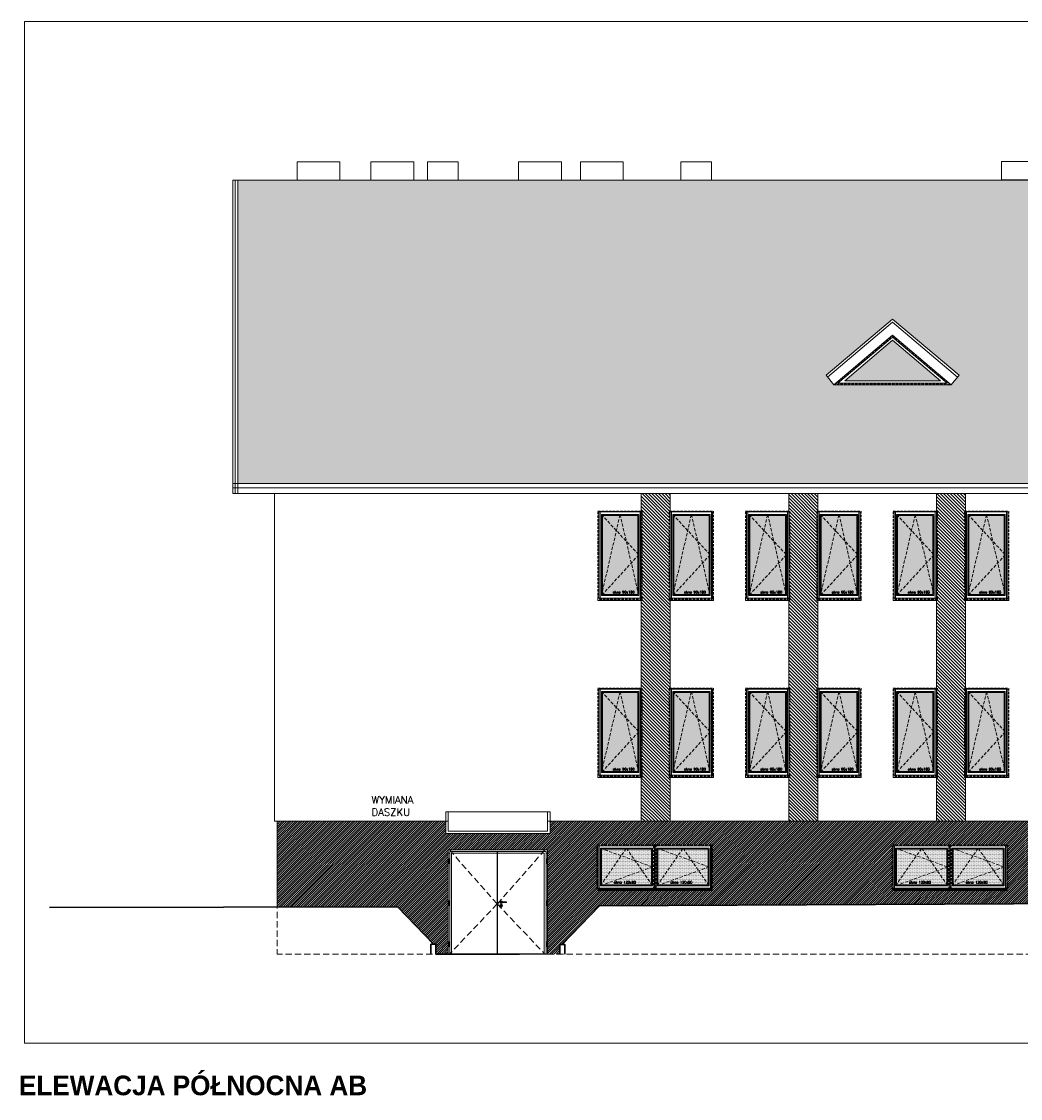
# Model space of a CAD drawing. Header units: millimetres. Extents: x 23192 to 177760, y -399809 to -79279.
# Tile 16 of 256: x 75342 to 77373, y -241943 to -239753. Entities that reach past the tile are written whole.
import ezdxf

# ---------------------------------------------------------------- set-up
doc = ezdxf.new("R2010")
doc.units = ezdxf.units.MM
for name, pattern in [('CACHE', [9.525, 6.35, -3.175]), ('CARKOVANA', [7.5, 5, -2.5]), ('CENTER', [0.6, 0.375, -0.075, 0.075, -0.075]), ('DASHED', [19.05, 12.7, -6.35]), ('HIDDEN', [9.525, 6.35, -3.175])]:
    doc.linetypes.add(name, pattern=pattern)
doc.layers.get('0').update_dxf_attribs({"lineweight": 0})
for name, color, linetype, lineweight in [('! opisy okien elewacja', 7, 'Continuous', 0), ('!! 0_ Istn-okna', 6, 'Continuous', 13), ('!! 0_ Istn-sciany', 3, 'Continuous', 30), ('!! 0_ Opis', 8, 'Continuous', 13), ('!! 0_ WIDOK ELEWACJA', 4, 'Continuous', 0), ('!! 0_Istn-cienka', 4, 'Continuous', 9), ('!! 0_Istn-drzwi', 1, 'Continuous', 13), ('!! 1_Hatch dach', 252, 'Continuous', 5), ('!! 2_NOWE OKNA WIDOk - remont', 140, 'Continuous', 5), ('!! 2_TYNK OBRYS', 252, 'Continuous', 13)]:
    doc.layers.add(name, color=color, linetype=linetype, lineweight=lineweight)
doc.layers.add('!! 1_ELEWACJA KOLOR', color=7, linetype='Continuous', lineweight=13, true_color=0x6888bb)
doc.layers.add('!! 2_ELEWACJA COKÓŁ', color=9, linetype='Continuous', lineweight=13, true_color=0x808080)
doc.styles.add('STYLE10', font='arialbd.ttf')
doc.styles.add('TXT', font='simplex.shx')

# ---------------------------------------------------------------- blocks, each defined once
blk = doc.blocks.new('okno 90x180')
at = {"layer": '!! 1_Hatch dach', "true_color": 0x575757}
h = blk.add_hatch(dxfattribs=at)
h.set_pattern_fill('DOTS', color=251)
h.set_pattern_definition([(0, (-9632.3096, -11392.1331), (0.79375, 1.5875), [0, -1.5875])])
h.paths.add_polyline_path([(9, -10), (81, -10), (81, -171), (9, -171)])
at = {"layer": '!! 0_ Istn-okna', "linetype": 'CARKOVANA', "lineweight": 5}
blk.add_lwpolyline([(0, -1), (90, -1), (90, -180), (0, -180)], close=True, dxfattribs=at)
at = {"layer": '!! 0_ Istn-okna'}
for points in [[(2, -3), (88, -3), (88, -178), (2, -178)], [(7, -8), (83, -8), (83, -173), (7, -173)], [(9, -10), (81, -10), (81, -171), (9, -171)], [(0, -178), (90, -178), (90, -183), (0, -183)]]:
    blk.add_lwpolyline(points, close=True, dxfattribs=at)
at = {"layer": '!! 1_Hatch dach', "color": 251, "linetype": 'CACHE', "true_color": 0x575757}
for points in [[(7, -173), (45, -8), (83, -173)], [(7, -8), (83, -90), (7, -173)]]:
    blk.add_lwpolyline(points, dxfattribs=at)
at = {"insert": (30.1, -163.6), "char_height": 5, "attachment_point": 1, "style": 'TXT'}
blk.add_mtext_dynamic_manual_height_columns('okno 90x180', width=52.63, gutter_width=75, heights=[0], dxfattribs=at)
blk = doc.blocks.new('okno 115x115')
at = {"layer": '!! 1_Hatch dach', "true_color": 0x575757}
h = blk.add_hatch(dxfattribs=at)
h.set_pattern_fill('DOTS', color=251, angle=360)
h.set_pattern_definition([(360, (-21873.4686, 1906.5186), (0.79375, 1.5875), [0, -1.5875])])
h.paths.add_polyline_path([(-12259.7, 13266.7), (-12157.7, 13266.7), (-12157.7, 13194.7), (-12259.7, 13194.7)])
h = blk.add_hatch(dxfattribs=at)
h.set_pattern_fill('ANSI31', color=251, scale=0.2, angle=360)
h.paths.add_polyline_path([(-12264.2, 13187.7), (-12153.2, 13187.7), (-12153.2, 13182.7), (-12264.2, 13182.7)])
at = {"layer": '!! 0_ Istn-okna', "linetype": 'CARKOVANA', "lineweight": 5}
blk.add_lwpolyline([(-12268.7, 13275.7), (-12148.7, 13275.7), (-12148.7, 13185.7), (-12268.7, 13185.7)], close=True, dxfattribs=at)
at = {"layer": '!! 0_ Istn-okna'}
for points in [[(-12266.7, 13273.7), (-12150.7, 13273.7), (-12150.7, 13187.7), (-12266.7, 13187.7)], [(-12261.7, 13268.7), (-12155.7, 13268.7), (-12155.7, 13192.7), (-12261.7, 13192.7)], [(-12259.7, 13266.7), (-12157.7, 13266.7), (-12157.7, 13194.7), (-12259.7, 13194.7)], [(-12266.7, 13187.7), (-12150.7, 13187.7), (-12150.7, 13182.7), (-12266.7, 13182.7)]]:
    blk.add_lwpolyline(points, close=True, dxfattribs=at)
at = {"layer": '!! 1_Hatch dach', "color": 251, "linetype": 'CACHE', "true_color": 0x575757}
for points in [[(-12261.7, 13192.7), (-12208.7, 13268.7), (-12155.7, 13192.7)], [(-12261.7, 13268.7), (-12155.7, 13230.7), (-12261.7, 13192.7)]]:
    blk.add_lwpolyline(points, dxfattribs=at)
at = {"insert": (-12234.1, 13202.1), "char_height": 5, "attachment_point": 1, "style": 'TXT'}
blk.add_mtext_dynamic_manual_height_columns('okno 120x90', width=52.63, gutter_width=75, heights=[0], dxfattribs=at)
blk = doc.blocks.new('OKNO TRÓJKĄTNE')
at = {"layer": '!! 1_Hatch dach', "true_color": 0x575757}
h = blk.add_hatch(dxfattribs=at)
h.set_pattern_fill('DOTS', color=251, angle=360)
h.set_pattern_definition([(0, (0, -1172.6692), (0.79375, 1.5875), [0, -1.5875])])
h.paths.add_polyline_path([(80252.6, -237418.3), (80349.9, -237336), (80447.2, -237418.3)])
at = {"layer": '!! 0_ Istn-okna', "linetype": 'CARKOVANA', "lineweight": 5}
blk.add_lwpolyline([(80233.5, -237425.3), (80349.9, -237326.9), (80466.3, -237425.3)], close=True, dxfattribs=at)
at = {"layer": '!! 0_ Istn-okna'}
for points in [[(80238.9, -237423.3), (80349.9, -237329.5), (80460.9, -237423.3)], [(80252.6, -237418.3), (80349.9, -237336), (80447.2, -237418.3)]]:
    blk.add_lwpolyline(points, close=True, dxfattribs=at)

msp = doc.modelspace()

# ---------------------------------------------------------------- hatches: boundary and pattern name
at = {"layer": '!! 1_ELEWACJA KOLOR', "true_color": 0x315442}
h = msp.add_hatch(dxfattribs=at)
h.set_pattern_fill('ANSI31', color=129, scale=1.5, angle=-90)
h.paths.add_polyline_path([(76660.75991, -241379.35053), (76660.75991, -240712.9393), (76601.75991, -240712.9393), (76601.75991, -241379.35053)])
h = msp.add_hatch(dxfattribs=at)
h.set_pattern_fill('ANSI31', color=129, scale=1.5, angle=-90)
h.paths.add_polyline_path([(76960.75991, -241379.35053), (76960.75991, -240712.9393), (76901.75991, -240712.9393), (76901.75991, -241379.35053)])
h = msp.add_hatch(dxfattribs=at)
h.set_pattern_fill('ANSI31', color=129, scale=1.5, angle=-90)
h.paths.add_polyline_path([(77260.75991, -241379.35053), (77260.75991, -240712.9393), (77201.75991, -240712.9393), (77201.75991, -241379.35053)])
at = {"layer": '!! 1_Hatch dach', "true_color": 0x990000}
h = msp.add_hatch(dxfattribs=at)
h.set_pattern_fill('AR-B88', color=14, scale=0.1, angle=180)
h.paths.add_polyline_path([(79303.25991, -240678.10128), (79303.25991, -240692.3069), (82067.25991, -240692.3069), (82067.25991, -240075.35053), (75781.25991, -240075.35053), (75781.25991, -240692.3069), (77951.25991, -240692.3069), (77951.25991, -240956.71813), (78244.25991, -240956.71813), (78244.25991, -240712.9393), (78174.25991, -240712.9393), (78174.25991, -240700.9507), (78159.25991, -240700.9507), (78159.25991, -240678.10128), (78731.25991, -240174.74128)])
h.paths.add_polyline_path([(79511.5687, -240357.88689), (79646.87991, -240472.3322), (79630.73536, -240491.42025), (79392.40203, -240491.42025), (79376.25749, -240472.3322)], flags=16)
h.paths.add_polyline_path([(79511.5687, -240390.62989), (79630.73536, -240491.42025), (79392.40203, -240491.42025)], flags=0)
h.paths.add_polyline_path([(79511.5687, -240394.55905), (79622.54287, -240488.42025), (79400.59453, -240488.42025)], flags=0)
h.paths.add_polyline_path([(79795.42415, -240472.3322), (79930.73536, -240357.88689), (80066.04658, -240472.3322), (80049.90203, -240491.42025), (79811.5687, -240491.42025)], flags=16)
h.paths.add_polyline_path([(79811.5687, -240491.42025), (79930.73536, -240390.62989), (80049.90203, -240491.42025)], flags=0)
h.paths.add_polyline_path([(79819.7612, -240488.42025), (79930.73536, -240394.55905), (80041.70953, -240488.42025)], flags=0)
h.paths.add_polyline_path([(80214.59082, -240472.3322), (80349.90203, -240357.88689), (80485.21324, -240472.3322), (80469.0687, -240491.42025), (80230.73536, -240491.42025)], flags=16)
h.paths.add_polyline_path([(80230.73536, -240491.42025), (80349.90203, -240390.62989), (80469.0687, -240491.42025)], flags=0)
h.paths.add_polyline_path([(80238.92786, -240488.42025), (80349.90203, -240394.55905), (80460.8762, -240488.42025)], flags=0)
h.paths.add_polyline_path([(78086.26233, -240472.3322), (78070.11779, -240491.42025), (77831.78445, -240491.42025), (77815.63991, -240472.3322), (77950.95112, -240357.88689)], flags=16)
h.paths.add_polyline_path([(78070.11779, -240491.42025), (77831.78445, -240491.42025), (77950.95112, -240390.62989)], flags=0)
h.paths.add_polyline_path([(78061.92529, -240488.42025), (77839.97695, -240488.42025), (77950.95112, -240394.55905)], flags=0)
h.paths.add_polyline_path([(80790.64743, -240472.3322), (80925.95864, -240357.88689), (81061.26985, -240472.3322), (81045.1253, -240491.42025), (81035.1253, -240491.42025), (81035.1253, -240630.79109), (80816.79197, -240630.79109), (80816.79197, -240491.42025), (80806.79197, -240491.42025)], flags=16)
h.paths.add_polyline_path([(80840.95864, -240501.79109), (81010.95864, -240501.79109), (81010.95864, -240620.79109), (80840.95864, -240620.79109)], flags=0)
h.paths.add_polyline_path([(80847.95864, -240508.79109), (80923.45864, -240508.79109), (80923.45864, -240613.79109), (80847.95864, -240613.79109)], flags=0)
h.paths.add_polyline_path([(80849.95864, -240510.25065), (80850.69918, -240510.79109), (80884.98959, -240510.79109), (80885.70864, -240508.79109), (80886.42769, -240510.79109), (80921.26817, -240510.79109), (80921.26817, -240607.69839), (80922.73959, -240611.79109), (80850.80561, -240611.79109), (80847.95864, -240613.79109), (80849.95864, -240608.22818)], flags=0)
h.paths.add_polyline_path([(77667.09567, -240472.3322), (77650.95112, -240491.42025), (77412.61779, -240491.42025), (77396.47324, -240472.3322), (77531.78445, -240357.88689)], flags=16)
h.paths.add_polyline_path([(80928.45864, -240508.79109), (81003.95864, -240508.79109), (81003.95864, -240613.79109), (80928.45864, -240613.79109)], flags=0)
h.paths.add_polyline_path([(80930.64911, -240510.79109), (80965.48959, -240510.79109), (80966.20864, -240508.79109), (80966.92769, -240510.79109), (81001.21809, -240510.79109), (81001.95864, -240510.25065), (81001.95864, -240608.22818), (81003.95864, -240613.79109), (81001.11167, -240611.79109), (80929.17769, -240611.79109), (80930.64911, -240607.69839)], flags=0)
h.paths.add_polyline_path([(77650.95112, -240491.42025), (77412.61779, -240491.42025), (77531.78445, -240390.62989)], flags=0)
h.paths.add_polyline_path([(77642.75862, -240488.42025), (77420.81029, -240488.42025), (77531.78445, -240394.55905)], flags=0)
h.paths.add_polyline_path([(81090.64743, -240472.3322), (81225.95864, -240357.88689), (81361.26985, -240472.3322), (81345.1253, -240491.42025), (81335.1253, -240491.42025), (81335.1253, -240630.79109), (81116.79197, -240630.79109), (81116.79197, -240491.42025), (81106.79197, -240491.42025)], flags=16)
h.paths.add_polyline_path([(81140.95864, -240501.79109), (81310.95864, -240501.79109), (81310.95864, -240620.79109), (81140.95864, -240620.79109)], flags=0)
h.paths.add_polyline_path([(81147.95864, -240508.79109), (81223.45864, -240508.79109), (81223.45864, -240613.79109), (81147.95864, -240613.79109)], flags=0)
h.paths.add_polyline_path([(81149.95864, -240510.25065), (81150.69918, -240510.79109), (81184.98959, -240510.79109), (81185.70864, -240508.79109), (81186.42769, -240510.79109), (81221.26817, -240510.79109), (81221.26817, -240607.69839), (81222.73959, -240611.79109), (81150.80561, -240611.79109), (81147.95864, -240613.79109), (81149.95864, -240608.22818)], flags=0)
h.paths.add_polyline_path([(81228.45864, -240508.79109), (81303.95864, -240508.79109), (81303.95864, -240613.79109), (81228.45864, -240613.79109)], flags=0)
h.paths.add_polyline_path([(81230.64911, -240510.79109), (81265.48959, -240510.79109), (81266.20864, -240508.79109), (81266.92769, -240510.79109), (81301.21809, -240510.79109), (81301.95864, -240510.25065), (81301.95864, -240608.22818), (81303.95864, -240613.79109), (81301.11167, -240611.79109), (81229.17769, -240611.79109), (81230.64911, -240607.69839)], flags=0)
h.paths.add_polyline_path([(77247.929, -240472.3322), (77231.78445, -240491.42025), (76993.45112, -240491.42025), (76977.30658, -240472.3322), (77112.61779, -240357.88689)], flags=16)
h.paths.add_polyline_path([(77231.78445, -240491.42025), (76993.45112, -240491.42025), (77112.61779, -240390.62989)], flags=0)
h.paths.add_polyline_path([(77223.59196, -240488.42025), (77001.64362, -240488.42025), (77112.61779, -240394.55905)], flags=0)
h.paths.add_polyline_path([(81390.64743, -240472.3322), (81525.95864, -240357.88689), (81661.26985, -240472.3322), (81645.1253, -240491.42025), (81635.1253, -240491.42025), (81635.1253, -240630.79109), (81416.79197, -240630.79109), (81416.79197, -240491.42025), (81406.79197, -240491.42025)], flags=16)
h.paths.add_polyline_path([(81440.95864, -240501.79109), (81610.95864, -240501.79109), (81610.95864, -240620.79109), (81440.95864, -240620.79109)], flags=0)
h.paths.add_polyline_path([(81447.95864, -240508.79109), (81523.45864, -240508.79109), (81523.45864, -240613.79109), (81447.95864, -240613.79109)], flags=0)
h.paths.add_polyline_path([(81449.95864, -240510.25065), (81450.69918, -240510.79109), (81484.98959, -240510.79109), (81485.70864, -240508.79109), (81486.42769, -240510.79109), (81521.26817, -240510.79109), (81521.26817, -240607.69839), (81522.73959, -240611.79109), (81450.80561, -240611.79109), (81447.95864, -240613.79109), (81449.95864, -240608.22818)], flags=0)
h.paths.add_polyline_path([(81528.45864, -240508.79109), (81603.95864, -240508.79109), (81603.95864, -240613.79109), (81528.45864, -240613.79109)], flags=0)
h.paths.add_polyline_path([(81530.64911, -240510.79109), (81565.48959, -240510.79109), (81566.20864, -240508.79109), (81566.92769, -240510.79109), (81601.21809, -240510.79109), (81601.95864, -240510.25065), (81601.95864, -240608.22818), (81603.95864, -240613.79109), (81601.11167, -240611.79109), (81529.17769, -240611.79109), (81530.64911, -240607.69839)], flags=0)
h.paths.add_polyline_path([(81699.9487, -240472.3322), (81835.25991, -240357.88689), (81970.57112, -240472.3322), (81954.42658, -240491.42025), (81944.42658, -240491.42025), (81944.42658, -240630.79109), (81726.09324, -240630.79109), (81726.09324, -240491.42025), (81716.09324, -240491.42025)], flags=16)
h.paths.add_polyline_path([(81750.25991, -240501.79109), (81920.25991, -240501.79109), (81920.25991, -240620.79109), (81750.25991, -240620.79109)], flags=0)
h.paths.add_polyline_path([(81757.25991, -240508.79109), (81832.75991, -240508.79109), (81832.75991, -240613.79109), (81757.25991, -240613.79109)], flags=0)
h.paths.add_polyline_path([(81759.25991, -240510.25065), (81760.00045, -240510.79109), (81794.29086, -240510.79109), (81795.00991, -240508.79109), (81795.72896, -240510.79109), (81830.56944, -240510.79109), (81830.56944, -240607.69839), (81832.04086, -240611.79109), (81760.10688, -240611.79109), (81757.25991, -240613.79109), (81759.25991, -240608.22818)], flags=0)
h.paths.add_polyline_path([(81837.75991, -240508.79109), (81913.25991, -240508.79109), (81913.25991, -240613.79109), (81837.75991, -240613.79109)], flags=0)
h.paths.add_polyline_path([(81839.95038, -240510.79109), (81874.79086, -240510.79109), (81875.50991, -240508.79109), (81876.22896, -240510.79109), (81910.51937, -240510.79109), (81911.25991, -240510.25065), (81911.25991, -240608.22818), (81913.25991, -240613.79109), (81910.41294, -240611.79109), (81838.47896, -240611.79109), (81839.95038, -240607.69839)], flags=0)
h.paths.add_polyline_path([(81829.08766, -240610.63146), (81881.11147, -240610.63146), (81881.11147, -240603.13146), (81829.08766, -240603.13146)], flags=8)
h.paths.add_polyline_path([(81519.78639, -240610.63146), (81571.8102, -240610.63146), (81571.8102, -240603.13146), (81519.78639, -240603.13146)], flags=8)
h.paths.add_polyline_path([(81219.78639, -240610.63146), (81271.8102, -240610.63146), (81271.8102, -240603.13146), (81219.78639, -240603.13146)], flags=8)
h.paths.add_polyline_path([(80919.78639, -240610.63146), (80971.8102, -240610.63146), (80971.8102, -240603.13146), (80919.78639, -240603.13146)], flags=8)
at = {"layer": '!! 2_ELEWACJA COKÓŁ', "true_color": 0x2b2b2c}
h = msp.add_hatch(dxfattribs=at)
h.set_pattern_fill('ANSI31', color=250, angle=180)
h.set_pattern_definition([(225, (130878.9713, -432804.3552), (2.24506403, -2.24506403), [])])
h.paths.add_polyline_path([(76411.2647, -241649.35053), (76414.72686, -241649.35053), (76436.2647, -241649.35053), (76436.2647, -241629.85053), (76441.2647, -241629.85053), (76516.8108, -241551.37606), (77676.75331, -241545.73432), (77676.75331, -241379.35053), (76416.25991, -241379.35053), (76416.25991, -241404.35053), (76204.25991, -241404.35053), (76204.25991, -241379.35053), (75861.25991, -241379.35053), (75861.25991, -241544.35053), (75861.25991, -241553.73584), (76106.04468, -241553.29728), (76179.25991, -241629.35053), (76184.25991, -241629.35053), (76184.25991, -241649.35053), (76209.25991, -241649.35053), (76209.25991, -241437.35053), (76404.26307, -241437.35053), (76411.2647, -241437.35053)])
h.paths.add_polyline_path([(76744.25991, -241517.35053), (76742.25991, -241517.35053), (76742.25991, -241519.35053), (76516.25991, -241519.35053), (76516.25991, -241517.35053), (76514.25991, -241517.35053), (76514.25991, -241427.35053), (76629.25991, -241427.35053), (76744.25991, -241427.35053)], flags=16)
h.paths.add_polyline_path([(76742.25991, -241515.35053), (76631.25991, -241515.35053), (76631.25991, -241429.35053), (76742.25991, -241429.35053)], flags=0)
h.paths.add_polyline_path([(77114.25991, -241427.35053), (77229.25991, -241427.35053), (77344.25991, -241427.35053), (77344.25991, -241517.35053), (77342.25991, -241517.35053), (77342.25991, -241519.35053), (77116.25991, -241519.35053), (77116.25991, -241517.35053), (77114.25991, -241517.35053)], flags=16)
h.paths.add_polyline_path([(76737.25991, -241510.35053), (76636.25991, -241510.35053), (76636.25991, -241434.35053), (76737.25991, -241434.35053)], flags=0)
h.paths.add_polyline_path([(76737.25991, -241472.35053), (76735.25991, -241473.10301), (76735.25991, -241507.34063), (76735.93096, -241508.35053), (76641.5757, -241508.35053), (76636.25991, -241510.35053), (76638.25991, -241507.34063), (76638.25991, -241435.10301), (76641.5757, -241436.35053), (76685.43096, -241436.35053), (76686.75991, -241434.35053), (76688.08886, -241436.35053), (76735.25991, -241436.35053), (76735.25991, -241471.59806)], flags=0)
h.paths.add_polyline_path([(77116.25991, -241429.35053), (77227.25991, -241429.35053), (77227.25991, -241515.35053), (77116.25991, -241515.35053)], flags=0)
h.paths.add_polyline_path([(77121.25991, -241434.35053), (77222.25991, -241434.35053), (77222.25991, -241510.35053), (77121.25991, -241510.35053)], flags=0)
h.paths.add_polyline_path([(77123.25991, -241435.10301), (77126.5757, -241436.35053), (77170.43096, -241436.35053), (77171.75991, -241434.35053), (77173.08886, -241436.35053), (77220.25991, -241436.35053), (77220.25991, -241471.59806), (77222.25991, -241472.35053), (77220.25991, -241473.10301), (77220.25991, -241507.34063), (77220.93096, -241508.35053), (77126.5757, -241508.35053), (77121.25991, -241510.35053), (77123.25991, -241507.34063)], flags=0)
h.paths.add_polyline_path([(76627.25991, -241515.35053), (76516.25991, -241515.35053), (76516.25991, -241429.35053), (76627.25991, -241429.35053)], flags=0)
h.paths.add_polyline_path([(76622.25991, -241510.35053), (76521.25991, -241510.35053), (76521.25991, -241434.35053), (76622.25991, -241434.35053)], flags=0)
h.paths.add_polyline_path([(76622.25991, -241472.35053), (76620.25991, -241473.10301), (76620.25991, -241507.34063), (76620.93096, -241508.35053), (76526.5757, -241508.35053), (76521.25991, -241510.35053), (76523.25991, -241507.34063), (76523.25991, -241435.10301), (76526.5757, -241436.35053), (76570.43096, -241436.35053), (76571.75991, -241434.35053), (76573.08886, -241436.35053), (76620.25991, -241436.35053), (76620.25991, -241471.59806)], flags=0)
h.paths.add_polyline_path([(77231.25991, -241429.35053), (77342.25991, -241429.35053), (77342.25991, -241515.35053), (77231.25991, -241515.35053)], flags=0)
h.paths.add_polyline_path([(77236.25991, -241434.35053), (77337.25991, -241434.35053), (77337.25991, -241510.35053), (77236.25991, -241510.35053)], flags=0)
h.paths.add_polyline_path([(77238.25991, -241435.10301), (77241.5757, -241436.35053), (77285.43096, -241436.35053), (77286.75991, -241434.35053), (77288.08886, -241436.35053), (77335.25991, -241436.35053), (77335.25991, -241471.59806), (77337.25991, -241472.35053), (77335.25991, -241473.10301), (77335.25991, -241507.34063), (77335.93096, -241508.35053), (77241.5757, -241508.35053), (77236.25991, -241510.35053), (77238.25991, -241507.34063)], flags=0)
h.paths.add_polyline_path([(77414.25991, -241427.35053), (77529.25991, -241427.35053), (77644.25991, -241427.35053), (77644.25991, -241517.35053), (77642.25991, -241517.35053), (77642.25991, -241519.35053), (77416.25991, -241519.35053), (77416.25991, -241517.35053), (77414.25991, -241517.35053)], flags=16)
h.paths.add_polyline_path([(77416.25991, -241429.35053), (77527.25991, -241429.35053), (77527.25991, -241515.35053), (77416.25991, -241515.35053)], flags=0)
h.paths.add_polyline_path([(77421.25991, -241434.35053), (77522.25991, -241434.35053), (77522.25991, -241510.35053), (77421.25991, -241510.35053)], flags=0)
h.paths.add_polyline_path([(77426.5757, -241436.35053), (77470.43096, -241436.35053), (77471.75991, -241434.35053), (77473.08886, -241436.35053), (77520.25991, -241436.35053), (77520.25991, -241471.59806), (77522.25991, -241472.35053), (77520.25991, -241473.10301), (77520.25991, -241507.34063), (77520.93096, -241508.35053), (77426.5757, -241508.35053), (77421.25991, -241510.35053), (77423.25991, -241507.34063), (77423.25991, -241435.10301)], flags=0)
h.paths.add_polyline_path([(77531.25991, -241429.35053), (77642.25991, -241429.35053), (77642.25991, -241515.35053), (77531.25991, -241515.35053)], flags=0)
h.paths.add_polyline_path([(77536.25991, -241434.35053), (77637.25991, -241434.35053), (77637.25991, -241510.35053), (77536.25991, -241510.35053)], flags=0)
h.paths.add_polyline_path([(77541.5757, -241436.35053), (77585.43096, -241436.35053), (77586.75991, -241434.35053), (77588.08886, -241436.35053), (77635.25991, -241436.35053), (77635.25991, -241471.59806), (77637.25991, -241472.35053), (77635.25991, -241473.10301), (77635.25991, -241507.34063), (77635.93096, -241508.35053), (77541.5757, -241508.35053), (77536.25991, -241510.35053), (77538.25991, -241507.34063), (77538.25991, -241435.10301)], flags=0)
h.paths.add_polyline_path([(77560.08766, -241507.1909), (77609.25433, -241507.1909), (77609.25433, -241499.6909), (77560.08766, -241499.6909)], flags=8)
h.paths.add_polyline_path([(77445.08766, -241507.1909), (77494.25433, -241507.1909), (77494.25433, -241499.6909), (77445.08766, -241499.6909)], flags=8)
h.paths.add_polyline_path([(77260.08766, -241507.1909), (77309.25433, -241507.1909), (77309.25433, -241499.6909), (77260.08766, -241499.6909)], flags=8)
h.paths.add_polyline_path([(77145.08766, -241507.1909), (77194.25433, -241507.1909), (77194.25433, -241499.6909), (77145.08766, -241499.6909)], flags=8)
h.paths.add_polyline_path([(76660.08766, -241507.1909), (76709.25433, -241507.1909), (76709.25433, -241499.6909), (76660.08766, -241499.6909)], flags=8)
h.paths.add_polyline_path([(76545.08766, -241507.1909), (76594.25433, -241507.1909), (76594.25433, -241499.6909), (76545.08766, -241499.6909)], flags=8)

# ---------------------------------------------------------------- linework, layer by layer
at = {"layer": '! opisy okien elewacja'}
for points in [[(82687.95751, -241830.32956), (75348.20682, -241830.32956), (75348.20682, -239752.90582), (82687.95751, -239752.90582)], [(82067.25991, -240075.35053), (75781.25991, -240075.35053), (75781.25991, -240692.3069), (77951.25991, -240692.3069), (77951.25991, -240956.71813), (78244.25991, -240956.71813), (78244.25991, -240712.9393), (78174.25991, -240712.9393), (78174.25991, -240700.9507), (78159.25991, -240700.9507), (78159.25991, -240678.10128), (78731.25991, -240174.74128), (79303.25991, -240678.10128), (79303.25991, -240692.3069), (82067.25991, -240692.3069)]]:
    msp.add_lwpolyline(points, close=True, dxfattribs=at)
msp.add_lwpolyline([(76993.45112, -240491.42025), (77231.78445, -240491.42025)], dxfattribs=at)
at = {"layer": '!! 0_ Istn-sciany'}
for points in [[(81987.25991, -241524.76882), (76516.8108, -241551.37606)], [(76441.2647, -241629.85053), (76516.8108, -241551.37606)], [(76106.04468, -241553.29728), (75398.71182, -241554.56454)], [(76179.25991, -241629.35053), (76106.00163, -241553.25257)], [(76184.25991, -241649.35053), (76184.25991, -241629.35053), (76174.25991, -241629.35053), (76174.25991, -241649.35053)], [(76436.2647, -241649.85053), (76436.2647, -241629.85053), (76446.2647, -241629.85053), (76446.2647, -241649.85053)], [(76184.25991, -241649.35053), (76354.25991, -241649.35053)]]:
    msp.add_lwpolyline(points, dxfattribs=at)
at = {"layer": '!! 0_ WIDOK ELEWACJA'}
for p, q in [((77112.61779, -240357.88689), (76977.30658, -240472.3322)), ((77112.61779, -240364.43549), (76980.53549, -240476.14981)), ((77247.929, -240472.3322), (77112.61779, -240357.88689)), ((77244.70009, -240476.14981), (77112.61779, -240364.43549)), ((77112.61779, -240390.62989), (76993.45112, -240491.42025)), ((77231.78445, -240491.42025), (77112.61779, -240390.62989))]:
    msp.add_line(p, q, dxfattribs=at)
for points in [[(75902.25991, -240038.35053), (75989.25991, -240038.35053), (75989.25991, -240075.35053), (75902.25991, -240075.35053)], [(76052.25991, -240038.35053), (76139.25991, -240038.35053), (76139.25991, -240075.35053), (76052.25991, -240075.35053)], [(76167.25991, -240038.35053), (76229.25991, -240038.35053), (76229.25991, -240075.35053), (76167.25991, -240075.35053)], [(76352.25991, -240038.35053), (76439.25991, -240038.35053), (76439.25991, -240075.35053), (76352.25991, -240075.35053)], [(76478.25991, -240038.35053), (76565.25991, -240038.35053), (76565.25991, -240075.35053), (76478.25991, -240075.35053)], [(76682.25991, -240038.35053), (76744.25991, -240038.35053), (76744.25991, -240075.35053), (76682.25991, -240075.35053)], [(77334.25991, -240037.85053), (77421.25991, -240037.85053), (77421.25991, -240074.85053), (77334.25991, -240074.85053)], [(77112.61779, -240390.62989), (76993.45112, -240491.42025), (77231.78445, -240491.42025)], [(77112.61779, -240394.55905), (77001.64362, -240488.42025), (77223.59196, -240488.42025)], [(76599.25991, -240749.35053), (76599.25991, -240929.35053), (76518.25991, -240929.35053), (76518.25991, -240749.35053)], [(76744.25991, -240749.35053), (76744.25991, -240929.35053), (76663.25991, -240929.35053), (76663.25991, -240749.35053)], [(76899.25991, -240749.35053), (76899.25991, -240929.35053), (76818.25991, -240929.35053), (76818.25991, -240749.35053)], [(77044.25991, -240749.35053), (77044.25991, -240929.35053), (76963.25991, -240929.35053), (76963.25991, -240749.35053)], [(77199.25991, -240749.35053), (77199.25991, -240929.35053), (77118.25991, -240929.35053), (77118.25991, -240749.35053)], [(77344.25991, -240749.35053), (77344.25991, -240929.35053), (77263.25991, -240929.35053), (77263.25991, -240749.35053)], [(76599.25991, -241109.35053), (76599.25991, -241289.35053), (76518.25991, -241289.35053), (76518.25991, -241109.35053)], [(76744.25991, -241109.35053), (76744.25991, -241289.35053), (76663.25991, -241289.35053), (76663.25991, -241109.35053)], [(76899.25991, -241109.35053), (76899.25991, -241289.35053), (76818.25991, -241289.35053), (76818.25991, -241109.35053)], [(77044.25991, -241109.35053), (77044.25991, -241289.35053), (76963.25991, -241289.35053), (76963.25991, -241109.35053)], [(77199.25991, -241109.35053), (77199.25991, -241289.35053), (77118.25991, -241289.35053), (77118.25991, -241109.35053)], [(77344.25991, -241109.35053), (77344.25991, -241289.35053), (77263.25991, -241289.35053), (77263.25991, -241109.35053)], [(76742.25991, -241519.35053), (76742.25991, -241429.35053), (76516.25991, -241429.35053), (76516.25991, -241519.35053)], [(77342.25991, -241519.35053), (77342.25991, -241429.35053), (77116.25991, -241429.35053), (77116.25991, -241519.35053)]]:
    msp.add_lwpolyline(points, close=True, dxfattribs=at)
for points in [[(75771.25991, -240075.35053), (75771.25991, -240712.9393)], [(82077.25991, -240075.35053), (75771.25991, -240075.35053)], [(75776.25991, -240075.35053), (75776.25991, -240712.9393)], [(75781.25991, -240075.35053), (75781.25991, -240712.9393)], [(77951.25991, -240692.3069), (75771.25991, -240692.3069)], [(77951.25991, -240700.9507), (75771.25991, -240700.9507)], [(77916.67125, -240712.9393), (75771.25991, -240712.9393)], [(75856.25991, -240712.9393), (75856.25991, -241379.35053)], [(76209.25991, -241379.35053), (75856.25991, -241379.35053)], [(75856.25991, -241379.35053), (75861.25991, -241379.35053)], [(75861.25991, -241379.35053), (75861.25991, -241544.35053)], [(77691.75331, -241379.35053), (76411.25991, -241379.35053)]]:
    msp.add_lwpolyline(points, dxfattribs=at)
at = {"layer": '!! 0_Istn-cienka'}
for points in [[(76204.25991, -241404.35053), (76416.25991, -241404.35053), (76416.25991, -241360.26952), (76204.25991, -241360.26952)], [(76209.25991, -241399.35053), (76411.25991, -241399.35053), (76411.25991, -241360.26952), (76209.25991, -241360.26952)]]:
    msp.add_lwpolyline(points, close=True, dxfattribs=at)
at = {"layer": '!! 0_Istn-cienka', "linetype": 'HIDDEN', "ltscale": 2}
for points in [[(75861.25991, -241544.35053), (75861.25991, -241649.35053)], [(81987.25991, -241649.35053), (75861.25991, -241649.35053)]]:
    msp.add_lwpolyline(points, dxfattribs=at)
at = {"layer": '!! 0_Istn-drzwi'}
for points in [[(76993.45112, -240491.42025), (76977.30658, -240472.3322)], [(77231.78445, -240491.42025), (77247.929, -240472.3322)]]:
    msp.add_lwpolyline(points, dxfattribs=at)
at = {"layer": '!! 2_TYNK OBRYS'}
for points in [[(76660.75991, -241379.35053), (76660.75991, -240712.9393), (76601.75991, -240712.9393), (76601.75991, -241379.35053)], [(76960.75991, -241379.35053), (76960.75991, -240712.9393), (76901.75991, -240712.9393), (76901.75991, -241379.35053)], [(77260.75991, -241379.35053), (77260.75991, -240712.9393), (77201.75991, -240712.9393), (77201.75991, -241379.35053)]]:
    msp.add_lwpolyline(points, close=True, dxfattribs=at)
for p, q in [((76209.25991, -241649.35053), (76209.25991, -241437.35053)), ((76411.2647, -241437.35053), (76209.25991, -241437.35053)), ((76404.26307, -241437.35053), (76209.25991, -241437.35053)), ((76308.90991, -241440.55053), (76212.35991, -241440.55053)), ((76212.35991, -241648.85053), (76212.35991, -241440.55053)), ((76308.90991, -241648.85053), (76308.90991, -241440.55053)), ((76309.2147, -241441.75053), (76308.90991, -241441.75053)), ((76408.1647, -241440.55053), (76309.2147, -241440.55053)), ((76309.2147, -241648.85053), (76309.2147, -241440.55053)), ((76408.1647, -241648.85053), (76408.1647, -241440.55053)), ((76411.2647, -241649.35053), (76411.2647, -241437.35053)), ((76212.35991, -241443.95053), (76209.25991, -241443.95053)), ((76210.15991, -241465.00053), (76210.15991, -241455.50053)), ((76210.15991, -241455.50053), (76212.15991, -241455.50053)), ((76210.15991, -241458.00053), (76212.15991, -241458.00053)), ((76210.15991, -241458.10053), (76212.15991, -241458.10053)), ((76210.15991, -241462.40053), (76212.15991, -241462.40053)), ((76210.15991, -241462.50053), (76212.15991, -241462.50053)), ((76212.15991, -241465.00053), (76212.15991, -241455.50053)), ((76411.2647, -241443.95053), (76408.1647, -241443.95053)), ((76408.3647, -241465.00053), (76408.3647, -241455.50053)), ((76410.3647, -241455.50053), (76408.3647, -241455.50053)), ((76410.3647, -241458.00053), (76408.3647, -241458.00053)), ((76410.3647, -241458.10053), (76408.3647, -241458.10053)), ((76410.3647, -241462.40053), (76408.3647, -241462.40053)), ((76410.3647, -241462.50053), (76408.3647, -241462.50053)), ((76410.3647, -241465.00053), (76410.3647, -241455.50053)), ((76210.15991, -241465.00053), (76212.15991, -241465.00053)), ((76410.3647, -241465.00053), (76408.3647, -241465.00053)), ((76210.15991, -241550.95053), (76210.15991, -241541.45053)), ((76210.15991, -241541.45053), (76212.15991, -241541.45053)), ((76210.15991, -241543.95053), (76212.15991, -241543.95053)), ((76210.15991, -241544.05053), (76212.15991, -241544.05053)), ((76210.15991, -241548.35053), (76212.15991, -241548.35053)), ((76210.15991, -241548.45053), (76212.15991, -241548.45053)), ((76210.15991, -241550.95053), (76212.15991, -241550.95053)), ((76212.15991, -241550.95053), (76212.15991, -241541.45053)), ((76408.3647, -241550.95053), (76408.3647, -241541.45053)), ((76410.3647, -241541.45053), (76408.3647, -241541.45053)), ((76410.3647, -241543.95053), (76408.3647, -241543.95053)), ((76410.3647, -241544.05053), (76408.3647, -241544.05053)), ((76410.3647, -241548.35053), (76408.3647, -241548.35053)), ((76410.3647, -241548.45053), (76408.3647, -241548.45053)), ((76410.3647, -241550.95053), (76408.3647, -241550.95053)), ((76410.3647, -241550.95053), (76410.3647, -241541.45053)), ((76210.15991, -241634.10053), (76210.15991, -241624.60053)), ((76210.15991, -241624.60053), (76212.15991, -241624.60053)), ((76210.15991, -241627.10053), (76212.15991, -241627.10053)), ((76210.15991, -241627.20053), (76212.15991, -241627.20053)), ((76210.15991, -241631.50053), (76212.15991, -241631.50053)), ((76210.15991, -241631.60053), (76212.15991, -241631.60053)), ((76210.15991, -241634.10053), (76212.15991, -241634.10053)), ((76212.15991, -241634.10053), (76212.15991, -241624.60053)), ((76408.3647, -241634.10053), (76408.3647, -241624.60053)), ((76410.3647, -241624.60053), (76408.3647, -241624.60053)), ((76410.3647, -241627.10053), (76408.3647, -241627.10053)), ((76410.3647, -241627.20053), (76408.3647, -241627.20053)), ((76410.3647, -241631.50053), (76408.3647, -241631.50053)), ((76410.3647, -241631.60053), (76408.3647, -241631.60053)), ((76410.3647, -241634.10053), (76408.3647, -241634.10053)), ((76410.3647, -241634.10053), (76410.3647, -241624.60053)), ((76414.72686, -241649.35053), (76205.14901, -241649.35053)), ((76308.90991, -241648.85053), (76212.35991, -241648.85053)), ((76213.45991, -241649.35053), (76213.45991, -241648.85053)), ((76214.65512, -241649.35053), (76214.65512, -241648.85053)), ((76215.85991, -241649.35053), (76215.85991, -241648.85053)), ((76408.1647, -241648.85053), (76309.2147, -241648.85053)), ((76404.6647, -241649.35053), (76404.6647, -241648.85053)), ((76405.86949, -241649.35053), (76405.86949, -241648.85053)), ((76407.0647, -241649.35053), (76407.0647, -241648.85053))]:
    msp.add_line(p, q)
at = {"linetype": 'CENTER', "ltscale": 0.5}
for p, q in [((76211.15991, -241455.50053), (76211.15991, -241464.95053)), ((76409.3647, -241455.50053), (76409.3647, -241464.95053)), ((76211.15991, -241541.45053), (76211.15991, -241550.90053)), ((76409.3647, -241541.45053), (76409.3647, -241550.90053)), ((76211.15991, -241624.60053), (76211.15991, -241634.05053)), ((76409.3647, -241624.60053), (76409.3647, -241634.05053))]:
    msp.add_line(p, q, dxfattribs=at)
at = {"ltscale": 0.2}
for p, q in [((76315.7647, -241543.60053), (76315.7647, -241544.10053)), ((76315.7647, -241543.60053), (76315.8949, -241543.60053)), ((76315.7647, -241544.10053), (76315.8949, -241544.10053)), ((76316.3897, -241550.86826), (76316.3897, -241552.11826)), ((76317.4397, -241550.86826), (76317.4397, -241552.11826))]:
    msp.add_line(p, q, dxfattribs=at)
at = {"linetype": 'DASHED'}
for points in [[(76212.09991, -241437.69292), (76308.90991, -241547.52173), (76212.09991, -241649.35053)], [(76405.71991, -241437.69292), (76308.90991, -241547.52173), (76405.71991, -241649.35053)]]:
    msp.add_lwpolyline(points, dxfattribs=at)
for points in [[(76215.85991, -241648.85053), (76215.85991, -241443.95053)], [(76215.85991, -241443.95053), (76404.6647, -241443.95053)], [(76404.6647, -241648.85053), (76404.6647, -241443.95053)]]:
    msp.add_lwpolyline(points)
at = {"ltscale": 0.2}
for centre, radius in [((76316.9147, -241550.96826), 2.8), ((76316.91969, -241550.97272), 1.8)]:
    msp.add_circle(centre, radius, dxfattribs=at)
for centre, radius, start, end in [((76316.9147, -241543.85053), 2.8007, 13.27153457, 346.72846543), ((76316.9147, -241543.85053), 1.25, 42.90378232, 317.09621768), ((76316.9147, -241543.85053), 1.05, 64.69983918, 295.30016082), ((76316.9147, -241550.16826), 0.875, 306.86989765, 233.13010235), ((76316.9147, -241552.11826), 0.525, 180, 270), ((76316.9147, -241552.11826), 0.525, 270, 0), ((76327.3247, -241543.85053), 0.74, 288.92464442, 71.07535558)]:
    msp.add_arc(centre, radius, start, end, dxfattribs=at)
for points in [[(76327.5647, -241543.15053), (76325.0647, -241542.90053), (76318.76906, -241543.15053), (76316.9147, -241542.80053)], [(76327.5647, -241544.55053), (76325.0647, -241544.80053), (76318.76906, -241544.55053), (76316.9147, -241544.90053)]]:
    msp.add_spline(points, degree=3, dxfattribs=at)

# ---------------------------------------------------------------- block references
at = {"layer": '!! 0_ Istn-okna'}
msp.add_blockref('OKNO TRÓJKĄTNE', (-3237.28424, -3065.08478), dxfattribs=at)
at = {"layer": '!! 2_NOWE OKNA WIDOk - remont'}
for name, p in [('okno 90x180', (76513.75991, -240747.35053)), ('okno 90x180', (76658.75991, -240747.35053)), ('okno 90x180', (76813.75991, -240747.35053)), ('okno 90x180', (76958.75991, -240747.35053)), ('okno 90x180', (77113.75991, -240747.35053)), ('okno 90x180', (77258.75991, -240747.35053)), ('okno 90x180', (76513.75991, -241107.35053)), ('okno 90x180', (76658.75991, -241107.35053)), ('okno 90x180', (76813.75991, -241107.35053)), ('okno 90x180', (76958.75991, -241107.35053)), ('okno 90x180', (77113.75991, -241107.35053)), ('okno 90x180', (77258.75991, -241107.35053)), ('okno 115x115', (88780.41892, -254703.00231)), ('okno 115x115', (88895.41892, -254703.00231)), ('okno 115x115', (89380.41892, -254703.00231)), ('okno 115x115', (89495.41892, -254703.00231))]:
    msp.add_blockref(name, p, dxfattribs=at)

# ---------------------------------------------------------------- texts
at = {"layer": '!! 0_ Opis', "style": 'STYLE10', "width": 0.95}
msp.add_text('ELEWACJA PÓŁNOCNA AB', height=40, dxfattribs=at).set_placement((75336.66006, -241936.51262))
at = {"layer": '!! 0_Istn-drzwi', "insert": (76053.53749, -241328.48994), "char_height": 15, "attachment_point": 1, "style": 'TXT'}
msp.add_mtext_dynamic_manual_height_columns('WYMIANA DASZKU', width=81.7831525, gutter_width=75, heights=[0], dxfattribs=at)

doc.saveas('drawing.dxf')
